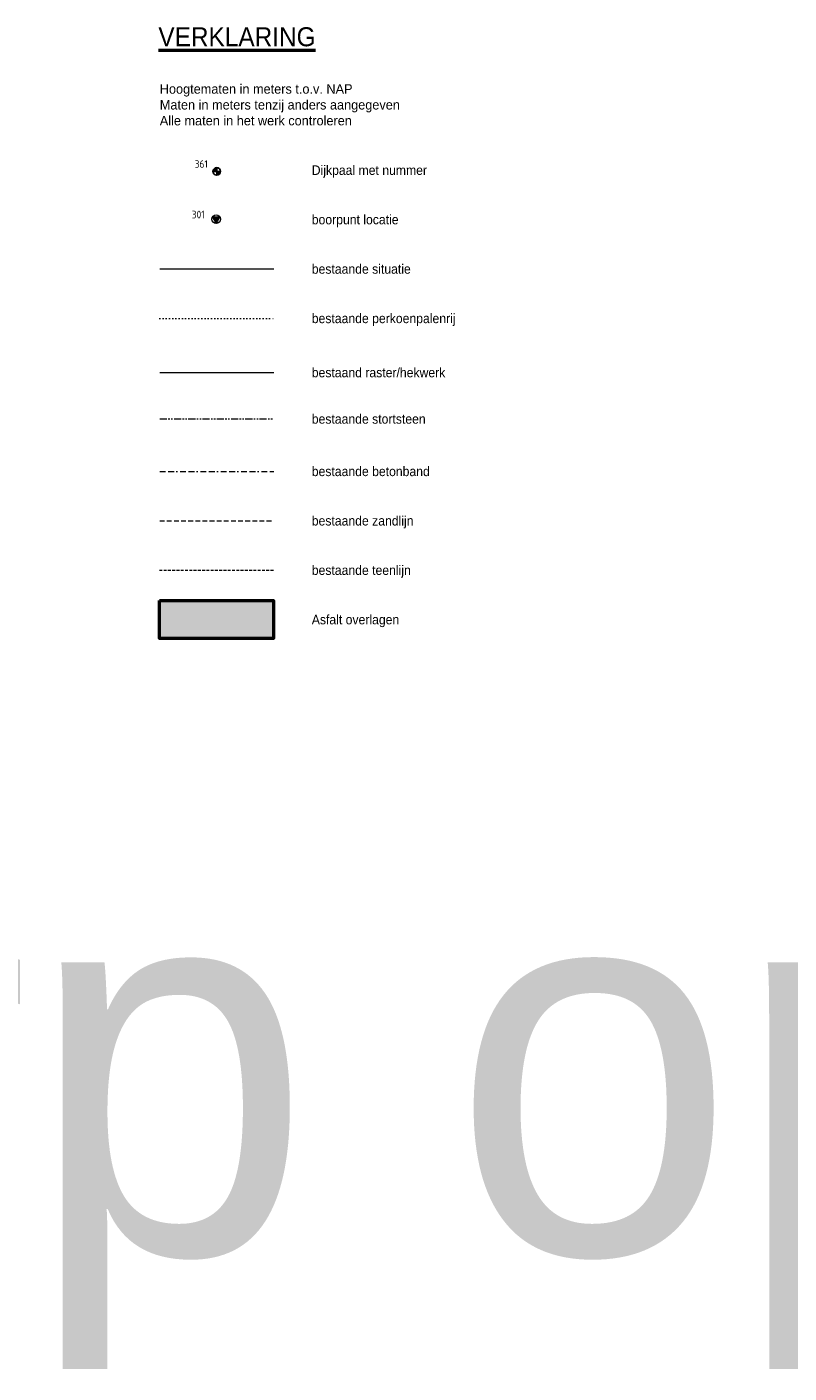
# Model space of a CAD drawing. Header units: metres. Extents: x 63488 to 66549, y 386003 to 387234.
# Tile 3 of 10: x 65424 to 65624, y 386003 to 386357. Entities that reach past the tile are written whole.
import ezdxf
from ezdxf.enums import TextEntityAlignment as Align

# ---------------------------------------------------------------- set-up
doc = ezdxf.new("R2010")
doc.units = ezdxf.units.M
for name, pattern in [('BORDER', [1.75, 0.5, -0.25, 0.5, -0.25, 0, -0.25]), ('DOT', [0.25, 0, -0.25]), ('HIDDEN', [0.375, 0.25, -0.125]), ('PHANTOM2', [1.25, 0.625, -0.125, 0.125, -0.125, 0.125, -0.125])]:
    doc.linetypes.add(name, pattern=pattern)
doc.layers.add('AL-10.0mm Tekst', color=7, linetype='Continuous')
for name, color, linetype, lineweight in [('BS-BETONBAND', 253, 'BORDER', 0), ('BS-Dijkpaal', 2, 'Continuous', 25), ('BS-Dijkpaalnr', 6, 'Continuous', 25), ('BS-KANT-KREUKELBERM', 35, 'PHANTOM2', 0), ('BS-PERKOENRIJ-NVV', 190, 'DOT', 5), ('BS-TEENSCHOT-GECONSTRUEERD', 1, 'HIDDEN', 13), ('BS-ZANDLIJN', 2, 'HIDDEN', 20), ('sn-arcering_lgrijs', 9, 'Continuous', 20), ('TM-Overlaging', 9, 'Continuous', 18), ('TM-Verklaring', 7, 'Continuous', 30)]:
    doc.layers.add(name, color=color, linetype=linetype, lineweight=lineweight)
doc.styles.add('ISO', font='isocp.shx', dxfattribs={"height": 2.5})
doc.styles.add('StagCAD', font='StagCAD.ttf')
doc.linetypes.add('RASTER', pattern='A,3,-2,[200,RASTER,S=0.75,R=0,X=0,Y=0],-2,3', length=10)

# ---------------------------------------------------------------- blocks, each defined once
blk = doc.blocks.new('dijkpaal')
at = {"layer": 'BS-Dijkpaal'}
h = blk.add_hatch(color=256, dxfattribs=at)
h.paths.add_polyline_path([(0, 0), (0, 1, 0.414214), (-1, 0)])
h.paths.add_polyline_path([(1, 0), (0, 0), (0, -1, 0.414214)])
for p, q in [((-1, 0), (1, 0)), ((0, -1), (0, 1))]:
    blk.add_line(p, q, dxfattribs=at)
blk.add_circle((0, 0), 1, dxfattribs=at)

msp = doc.modelspace()

# ---------------------------------------------------------------- hatches: boundary and pattern name
at = {"layer": 'sn-arcering_lgrijs'}
h = msp.add_hatch(color=8, dxfattribs=at)
h.dxf.hatch_style = 1
h.paths.add_polyline_path([(65472.386, 386306.8745), (65473.3996, 386305.1888), (65474.3295, 386306.8976)])
at = {"layer": 'TM-Overlaging'}
h = msp.add_hatch(color=8, dxfattribs=at)
h.dxf.hatch_style = 1
h.paths.add_polyline_path([(65488.4321, 386205.9846), (65458.4321, 386205.9846), (65458.4321, 386195.9846), (65488.4321, 386195.9846)])

# ---------------------------------------------------------------- linework, layer by layer
at = {"layer": 'BS-BETONBAND', "ltscale": 3}
msp.add_line((65458.5284, 386239.9846), (65488.5284, 386239.9846), dxfattribs=at)
at = {"layer": 'BS-KANT-KREUKELBERM', "ltscale": 3}
msp.add_line((65458.5284, 386253.7733), (65488.5284, 386253.7733), dxfattribs=at)
at = {"layer": 'BS-PERKOENRIJ-NVV', "ltscale": 3}
msp.add_line((65458.5284, 386280.2346), (65488.5284, 386280.2346), dxfattribs=at)
at = {"layer": 'BS-TEENSCHOT-GECONSTRUEERD', "ltscale": 3}
msp.add_line((65458.4321, 386213.9846), (65488.4321, 386213.9846), dxfattribs=at)
at = {"layer": 'BS-ZANDLIJN', "ltscale": 5}
msp.add_line((65458.5284, 386226.9846), (65488.5284, 386226.9846), dxfattribs=at)
at = {"layer": 'sn-arcering_lgrijs', "color": 8}
for points in [[(65473.3996, 386305.1888), (65474.3295, 386306.8976), (65472.386, 386306.8745)], [(65472.386, 386306.8745), (65473.3996, 386305.1888)]]:
    msp.add_lwpolyline(points, dxfattribs=at)
msp.add_circle((65473.361, 386306.3252), 1.137, dxfattribs=at)
at = {"layer": 'TM-Verklaring', "color": 253, "lineweight": 0, "ltscale": 10}
msp.add_line((65458.5284, 386293.2346), (65488.5284, 386293.2346), dxfattribs=at)
at = {"layer": 'TM-Verklaring', "color": 253, "linetype": 'RASTER', "lineweight": 0}
msp.add_line((65458.5284, 386265.9846), (65488.5284, 386265.9846), dxfattribs=at)
at = {"layer": 'TM-Verklaring', "color": 4, "lineweight": 50}
msp.add_lwpolyline([(65458.4321, 386205.9846), (65488.4321, 386205.9846), (65488.4321, 386195.9846), (65458.4321, 386195.9846)], close=True, dxfattribs=at)

# ---------------------------------------------------------------- block references
msp.add_blockref('dijkpaal', (65473.5284, 386318.8915))

# ---------------------------------------------------------------- texts
at = {"layer": 'AL-10.0mm Tekst', "color": 4, "insert": (64992.9839, 386133.9641), "char_height": 100, "width": 20403.799256, "attachment_point": 1, "style": 'StagCAD'}
msp.add_mtext('Ontwerp op coördinaten', dxfattribs=at)
at = {"layer": 'BS-Dijkpaalnr', "style": 'ISO'}
msp.add_text('361', height=2, dxfattribs=at).set_placement((65467.7076, 386319.857))
at = {"layer": 'sn-arcering_lgrijs', "color": 8, "style": 'ISO'}
msp.add_text('301', height=2, dxfattribs=at).set_placement((65466.9414, 386306.5529))
at = {"layer": 'TM-Verklaring', "color": 4, "lineweight": 50, "style": 'StagCAD', "width": 0.96}
msp.add_text('%%UVERKLARING', height=5, dxfattribs=at).set_placement((65458.1534, 386351.8354))
at = {"layer": 'TM-Verklaring', "style": 'StagCAD', "width": 0.96}
for s, p in [('Dijkpaal met nummer', (65498.5284, 386319.2346)), ('boorpunt locatie', (65498.5284, 386306.2346)), ('bestaande situatie', (65498.5284, 386293.2346)), ('bestaande perkoenpalenrij', (65498.5284, 386280.2346)), ('bestaand raster/hekwerk', (65498.5284, 386265.9846)), ('bestaande stortsteen', (65498.5284, 386253.7733)), ('bestaande betonband', (65498.5284, 386239.9846)), ('bestaande zandlijn', (65498.5284, 386226.9846)), ('bestaande teenlijn', (65498.5284, 386213.9846)), ('Asfalt overlagen', (65498.5284, 386200.9846))]:
    msp.add_text(s, height=2.5, dxfattribs=at).set_placement(p, align=Align.MIDDLE_LEFT)
at = {"layer": 'TM-Verklaring', "insert": (65458.5284, 386330.9846), "char_height": 2.5, "attachment_point": 7, "style": 'StagCAD'}
msp.add_mtext('Hoogtematen in meters t.o.v. NAP\\PMaten in meters tenzij anders aangegeven\\PAlle maten in het werk controleren', dxfattribs=at)

doc.saveas('drawing.dxf')
